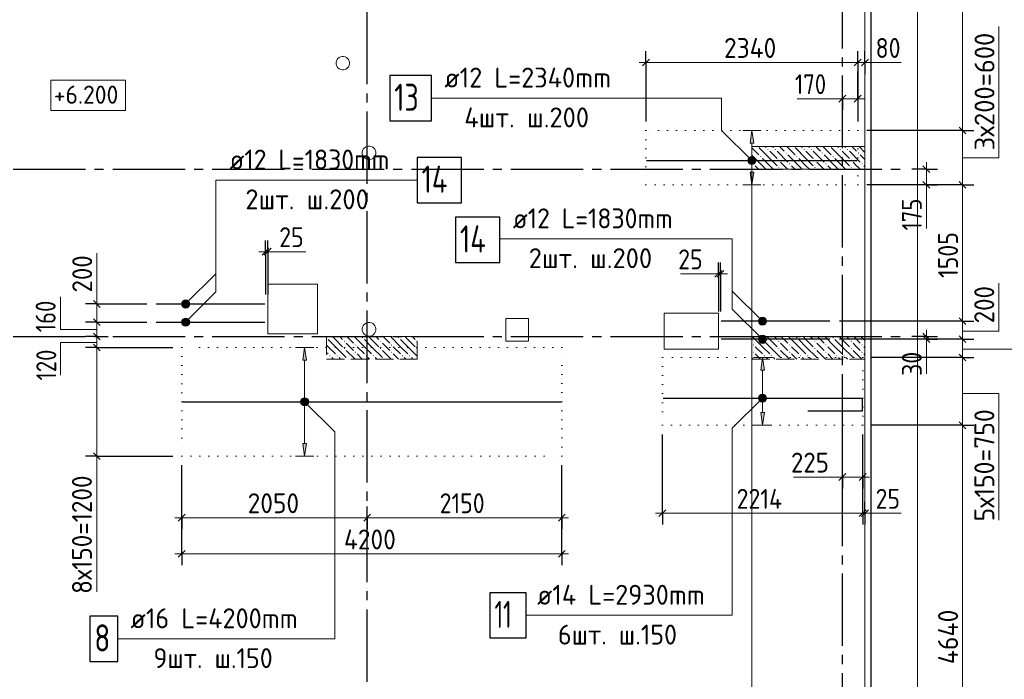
# Model space of a CAD drawing. Header units: millimetres. Extents: x 0 to 42000, y -76 to 29700.
# Tile 4 of 7: x 15972 to 26853, y 10846 to 18132. Entities that reach past the tile are written whole.
import ezdxf

# ---------------------------------------------------------------- set-up
doc = ezdxf.new("R2010")
doc.units = ezdxf.units.MM
for name, pattern in [('______2', [270, 200, -70]), ('______5', [1100, 800, -100, 100, -100]), ('______9', [100, 0, -100])]:
    doc.linetypes.add(name, pattern=pattern)
for name, color, linetype, lineweight in [('Standard', 7, 'Continuous', 25), ('ДОП Верх по Х', 7, 'Continuous', 18), ('ЖБ Перекрытие верхний уровень', 7, 'Continuous', 18), ('Общий01', 7, 'Continuous', 13), ('Позиционная метка номер позиции', 7, 'Continuous', 13), ('Примечания', 7, 'Continuous', 13), ('Размерная линия_ общее', 7, 'Continuous', 13)]:
    doc.layers.add(name, color=color, linetype=linetype, lineweight=lineweight)
doc.layers.add('ЖБ Пилон', color=7, linetype='______2', lineweight=13, true_color=0xa0a0a0)
doc.layers.add('Оси', color=7, linetype='______5', lineweight=13, true_color=0x656565)
doc.styles.add('ISOCPEUR', font='txt')

msp = doc.modelspace()

# ---------------------------------------------------------------- hatches: boundary and pattern name
at = {"layer": 'ДОП Верх по Х', "linetype": 'Continuous', "lineweight": 13, "transparency": 33554687}
for points in [[(24083, 16767), (24063, 16907), (24043, 16767)], [(19141, 14372), (19121, 14512), (19101, 14372)], [(24201, 14262), (24181, 14402), (24161, 14262)]]:
    msp.add_hatch(color=7, dxfattribs=at).paths.add_polyline_path(points)
for points in [[(24083, 16447), (24063, 16307), (24043, 16447)], [(24201, 13792), (24181, 13652), (24161, 13792)], [(19141, 13452), (19121, 13312), (19101, 13452)]]:
    msp.add_hatch(color=7, dxfattribs=at).paths.add_polyline_path(points, flags=16)
at = {"layer": 'ЖБ Пилон', "linetype": 'Continuous', "lineweight": 18, "transparency": 33554687}
for points in [[(24234, 16700), (24241, 16706), (24247, 16700), (24241, 16693)], [(24234, 16700), (24241, 16706), (24247, 16700), (24241, 16693)], [(24314, 16700), (24321, 16706), (24327, 16700), (24321, 16693)], [(24314, 16700), (24321, 16706), (24327, 16700), (24321, 16693)], [(24434, 16660), (24441, 16666), (24447, 16660), (24441, 16653)], [(24434, 16660), (24441, 16666), (24447, 16660), (24441, 16653)], [(24634, 16700), (24641, 16706), (24647, 16700), (24641, 16693)], [(24634, 16700), (24641, 16706), (24647, 16700), (24641, 16693)], [(24714, 16700), (24721, 16706), (24727, 16700), (24721, 16693)], [(24714, 16700), (24721, 16706), (24727, 16700), (24721, 16693)], [(24834, 16660), (24841, 16666), (24847, 16660), (24841, 16653)], [(24834, 16660), (24841, 16666), (24847, 16660), (24841, 16653)], [(25034, 16700), (25041, 16706), (25047, 16700), (25041, 16693)], [(25034, 16700), (25041, 16706), (25047, 16700), (25041, 16693)], [(25114, 16700), (25121, 16706), (25127, 16700), (25121, 16693)], [(25114, 16700), (25121, 16706), (25127, 16700), (25121, 16693)], [(25234, 16660), (25241, 16666), (25247, 16660), (25241, 16653)], [(25234, 16660), (25241, 16666), (25247, 16660), (25241, 16653)], [(24074, 16540), (24081, 16546), (24087, 16540), (24081, 16533)], [(24074, 16540), (24081, 16546), (24087, 16540), (24081, 16533)], [(24154, 16620), (24161, 16626), (24167, 16620), (24161, 16613)], [(24154, 16620), (24161, 16626), (24167, 16620), (24161, 16613)], [(24354, 16580), (24361, 16586), (24367, 16580), (24361, 16573)], [(24354, 16580), (24361, 16586), (24367, 16580), (24361, 16573)], [(24474, 16540), (24481, 16546), (24487, 16540), (24481, 16533)], [(24474, 16540), (24481, 16546), (24487, 16540), (24481, 16533)], [(24554, 16620), (24561, 16626), (24567, 16620), (24561, 16613)], [(24554, 16620), (24561, 16626), (24567, 16620), (24561, 16613)], [(24754, 16580), (24761, 16586), (24767, 16580), (24761, 16573)], [(24754, 16580), (24761, 16586), (24767, 16580), (24761, 16573)], [(24874, 16540), (24881, 16546), (24887, 16540), (24881, 16533)], [(24874, 16540), (24881, 16546), (24887, 16540), (24881, 16533)], [(24954, 16620), (24961, 16626), (24967, 16620), (24961, 16613)], [(24954, 16620), (24961, 16626), (24967, 16620), (24961, 16613)], [(25154, 16580), (25161, 16586), (25167, 16580), (25161, 16573)], [(25154, 16580), (25161, 16586), (25167, 16580), (25161, 16573)], [(25274, 16540), (25281, 16546), (25287, 16540), (25281, 16533)], [(25274, 16540), (25281, 16546), (25287, 16540), (25281, 16533)], [(24354, 16500), (24361, 16506), (24367, 16500), (24361, 16493)], [(24354, 16500), (24361, 16506), (24367, 16500), (24361, 16493)], [(24754, 16500), (24761, 16506), (24767, 16500), (24761, 16493)], [(24754, 16500), (24761, 16506), (24767, 16500), (24761, 16493)], [(25154, 16500), (25161, 16506), (25167, 16500), (25161, 16493)], [(25154, 16500), (25161, 16506), (25167, 16500), (25161, 16493)], [(19363, 14624), (19367, 14620), (19363, 14615)], [(19554, 14580), (19561, 14586), (19567, 14580), (19561, 14573)], [(19754, 14620), (19761, 14626), (19767, 14620), (19761, 14613)], [(19954, 14580), (19961, 14586), (19967, 14580), (19961, 14573)], [(20154, 14620), (20161, 14626), (20167, 14620), (20161, 14613)], [(20354, 14580), (20361, 14586), (20363, 14584), (20363, 14575), (20361, 14573)], [(24154, 14620), (24161, 14626), (24167, 14620), (24161, 14613)], [(24154, 14620), (24161, 14626), (24167, 14620), (24161, 14613)], [(24354, 14580), (24361, 14586), (24367, 14580), (24361, 14573)], [(24354, 14580), (24361, 14586), (24367, 14580), (24361, 14573)], [(24554, 14620), (24561, 14626), (24567, 14620), (24561, 14613)], [(24554, 14620), (24561, 14626), (24567, 14620), (24561, 14613)], [(24754, 14580), (24761, 14586), (24767, 14580), (24761, 14573)], [(24754, 14580), (24761, 14586), (24767, 14580), (24761, 14573)], [(24954, 14620), (24961, 14626), (24967, 14620), (24961, 14613)], [(24954, 14620), (24961, 14626), (24967, 14620), (24961, 14613)], [(25154, 14580), (25161, 14586), (25167, 14580), (25161, 14573)], [(25154, 14580), (25161, 14586), (25167, 14580), (25161, 14573)], [(19554, 14500), (19561, 14506), (19567, 14500), (19561, 14493)], [(19674, 14540), (19681, 14546), (19687, 14540), (19681, 14533)], [(19954, 14500), (19961, 14506), (19967, 14500), (19961, 14493)], [(20074, 14540), (20081, 14546), (20087, 14540), (20081, 14533)], [(20354, 14500), (20361, 14506), (20363, 14504), (20363, 14495), (20361, 14493)], [(24074, 14540), (24081, 14546), (24087, 14540), (24081, 14533)], [(24074, 14540), (24081, 14546), (24087, 14540), (24081, 14533)], [(24354, 14500), (24361, 14506), (24367, 14500), (24361, 14493)], [(24354, 14500), (24361, 14506), (24367, 14500), (24361, 14493)], [(24474, 14540), (24481, 14546), (24487, 14540), (24481, 14533)], [(24474, 14540), (24481, 14546), (24487, 14540), (24481, 14533)], [(24754, 14500), (24761, 14506), (24767, 14500), (24761, 14493)], [(24754, 14500), (24761, 14506), (24767, 14500), (24761, 14493)], [(24874, 14540), (24881, 14546), (24887, 14540), (24881, 14533)], [(24874, 14540), (24881, 14546), (24887, 14540), (24881, 14533)], [(25154, 14500), (25161, 14506), (25167, 14500), (25161, 14493)], [(25154, 14500), (25161, 14506), (25167, 14500), (25161, 14493)], [(25274, 14540), (25281, 14546), (25287, 14540), (25281, 14533)], [(25274, 14540), (25281, 14546), (25287, 14540), (25281, 14533)], [(19394, 14420), (19401, 14426), (19407, 14420), (19401, 14413)], [(19474, 14420), (19481, 14426), (19487, 14420), (19481, 14413)], [(19597, 14382), (19601, 14386), (19605, 14382)], [(19674, 14460), (19681, 14466), (19687, 14460), (19681, 14453)], [(19794, 14420), (19801, 14426), (19807, 14420), (19801, 14413)], [(19874, 14420), (19881, 14426), (19887, 14420), (19881, 14413)], [(19997, 14382), (20001, 14386), (20005, 14382)], [(20074, 14460), (20081, 14466), (20087, 14460), (20081, 14453)], [(20194, 14420), (20201, 14426), (20207, 14420), (20201, 14413)], [(20274, 14420), (20281, 14426), (20287, 14420), (20281, 14413)], [(24074, 14460), (24081, 14466), (24087, 14460), (24081, 14453)], [(24074, 14460), (24081, 14466), (24087, 14460), (24081, 14453)], [(24194, 14420), (24201, 14426), (24207, 14420), (24201, 14413)], [(24194, 14420), (24201, 14426), (24207, 14420), (24201, 14413)], [(24274, 14420), (24281, 14426), (24287, 14420), (24281, 14413)], [(24274, 14420), (24281, 14426), (24287, 14420), (24281, 14413)], [(24397, 14382), (24401, 14386), (24405, 14382)], [(24397, 14382), (24401, 14386), (24405, 14382)], [(24474, 14460), (24481, 14466), (24487, 14460), (24481, 14453)], [(24474, 14460), (24481, 14466), (24487, 14460), (24481, 14453)], [(24594, 14420), (24601, 14426), (24607, 14420), (24601, 14413)], [(24594, 14420), (24601, 14426), (24607, 14420), (24601, 14413)], [(24674, 14420), (24681, 14426), (24687, 14420), (24681, 14413)], [(24674, 14420), (24681, 14426), (24687, 14420), (24681, 14413)], [(24797, 14382), (24801, 14386), (24805, 14382)], [(24797, 14382), (24801, 14386), (24805, 14382)], [(24874, 14460), (24881, 14466), (24887, 14460), (24881, 14453)], [(24874, 14460), (24881, 14466), (24887, 14460), (24881, 14453)], [(24994, 14420), (25001, 14426), (25007, 14420), (25001, 14413)], [(24994, 14420), (25001, 14426), (25007, 14420), (25001, 14413)], [(25074, 14420), (25081, 14426), (25087, 14420), (25081, 14413)], [(25074, 14420), (25081, 14426), (25087, 14420), (25081, 14413)], [(25197, 14382), (25201, 14386), (25205, 14382)], [(25197, 14382), (25201, 14386), (25205, 14382)], [(25274, 14460), (25281, 14466), (25287, 14460), (25281, 14453)], [(25274, 14460), (25281, 14466), (25287, 14460), (25281, 14453)]]:
    msp.add_hatch(color=7, dxfattribs=at).paths.add_polyline_path(points, flags=16)
at = {"layer": 'Позиционная метка номер позиции', "linetype": 'Continuous', "lineweight": 13, "transparency": 33554687}
for points in [[(24031, 16545), (24074, 16620), (24019, 16566)], [(24019, 16566), (24074, 16620), (24051, 16620)], [(24019, 16566), (24051, 16620), (24019, 16588)], [(24019, 16588), (24051, 16620), (24031, 16609)], [(24031, 16545), (24095, 16609), (24074, 16620)], [(24051, 16534), (24095, 16609), (24031, 16545)], [(24051, 16534), (24106, 16588), (24095, 16609)], [(24074, 16534), (24106, 16588), (24051, 16534)], [(24074, 16534), (24106, 16566), (24106, 16588)], [(24106, 16566), (24074, 16534), (24095, 16545)], [(17763, 15003), (17838, 14960), (17774, 15024)], [(17774, 15024), (17849, 14981), (17794, 15035)], [(17774, 15024), (17838, 14960), (17849, 14981)], [(17794, 15035), (17849, 14981), (17849, 15003)], [(17794, 15035), (17849, 15003), (17817, 15035)], [(17817, 15035), (17849, 15003), (17838, 15024)], [(17763, 14981), (17817, 14949), (17763, 15003)], [(17763, 15003), (17817, 14949), (17838, 14960)], [(17794, 14949), (17763, 14981), (17774, 14960)], [(17763, 14981), (17794, 14949), (17817, 14949)], [(17763, 14803), (17838, 14760), (17774, 14824)], [(17763, 14781), (17817, 14749), (17763, 14803)], [(17763, 14803), (17817, 14749), (17838, 14760)], [(17774, 14824), (17849, 14781), (17794, 14835)], [(17774, 14824), (17838, 14760), (17849, 14781)], [(17794, 14835), (17849, 14781), (17849, 14803)], [(17794, 14835), (17849, 14803), (17817, 14835)], [(17817, 14835), (17849, 14803), (17838, 14824)], [(24149, 14770), (24192, 14845), (24137, 14791)], [(24137, 14791), (24192, 14845), (24169, 14845)], [(24137, 14791), (24169, 14845), (24137, 14813)], [(24137, 14813), (24169, 14845), (24149, 14834)], [(24149, 14770), (24213, 14834), (24192, 14845)], [(24169, 14759), (24213, 14834), (24149, 14770)], [(24169, 14759), (24224, 14813), (24213, 14834)], [(24192, 14759), (24224, 14813), (24169, 14759)], [(24192, 14759), (24224, 14791), (24224, 14813)], [(17794, 14749), (17763, 14781), (17774, 14760)], [(17763, 14781), (17794, 14749), (17817, 14749)], [(24224, 14791), (24192, 14759), (24213, 14770)], [(24149, 14570), (24192, 14645), (24137, 14591)], [(24137, 14591), (24192, 14645), (24169, 14645)], [(24137, 14591), (24169, 14645), (24137, 14613)], [(24137, 14613), (24169, 14645), (24149, 14634)], [(24149, 14570), (24213, 14634), (24192, 14645)], [(24169, 14559), (24213, 14634), (24149, 14570)], [(24169, 14559), (24224, 14613), (24213, 14634)], [(24192, 14559), (24224, 14613), (24169, 14559)], [(24192, 14559), (24224, 14591), (24224, 14613)], [(24224, 14591), (24192, 14559), (24213, 14570)], [(19078, 13923), (19110, 13955), (19089, 13944)], [(19110, 13955), (19078, 13923), (19078, 13901)], [(19110, 13955), (19078, 13901), (19132, 13955)], [(19132, 13955), (19078, 13901), (19089, 13880)], [(19132, 13955), (19089, 13880), (19153, 13944)], [(19153, 13944), (19089, 13880), (19110, 13869)], [(19153, 13944), (19110, 13869), (19164, 13923)], [(24213, 13920), (24149, 13984), (24137, 13963)], [(24213, 13920), (24137, 13963), (24192, 13909)], [(24192, 13909), (24137, 13963), (24137, 13941)], [(24192, 13909), (24137, 13941), (24169, 13909)], [(24169, 13909), (24137, 13941), (24149, 13920)], [(24224, 13941), (24169, 13995), (24149, 13984)], [(24224, 13941), (24149, 13984), (24213, 13920)], [(24224, 13963), (24192, 13995), (24169, 13995)], [(24224, 13963), (24169, 13995), (24224, 13941)], [(24192, 13995), (24224, 13963), (24213, 13984)], [(19164, 13923), (19110, 13869), (19132, 13869)], [(19164, 13923), (19132, 13869), (19164, 13901)], [(19164, 13901), (19132, 13869), (19153, 13880)]]:
    msp.add_hatch(color=7, dxfattribs=at).paths.add_polyline_path(points)

# ---------------------------------------------------------------- linework, layer by layer
at = {"layer": 'Standard', "color": 254, "linetype": 'Continuous', "lineweight": 25, "true_color": 0xc4c4ff, "transparency": 33554687}
msp.add_lwpolyline([(6738, 7246), (25382, 7246), (25382, 25718), (6738, 25718), (6738, 7246)], dxfattribs=at)
at = {"layer": 'Standard', "color": 7, "linetype": 'Continuous', "lineweight": 13, "transparency": 33554687}
for points in [[(25893, 25732), (6813, 25732), (6813, 7232), (25893, 7232), (25893, 25732)], [(6813, 7232), (25313, 7232), (25313, 25732), (6813, 25732), (6813, 7232)], [(24063, 7232), (25313, 7232), (25313, 16732), (24063, 16732), (24063, 7232)]]:
    msp.add_lwpolyline(points, dxfattribs=at)
at = {"layer": 'ДОП Верх по Х', "color": 251, "linetype": 'Continuous', "lineweight": 13, "true_color": 0x494949, "transparency": 33554687}
for p, q in [((24063, 16907), (23963, 16907)), ((24063, 16907), (24043, 16767)), ((24083, 16767), (24063, 16907)), ((24063, 16907), (24163, 16907)), ((24063, 16907), (24063, 16907)), ((24043, 16767), (24083, 16767)), ((24063, 16447), (24063, 16767)), ((24063, 16307), (24043, 16447)), ((24043, 16447), (24083, 16447)), ((24083, 16447), (24063, 16307)), ((24063, 16307), (23963, 16307)), ((24063, 16307), (24163, 16307)), ((24063, 16307), (24063, 16307)), ((19121, 14512), (19021, 14512)), ((19121, 14512), (19101, 14372)), ((19141, 14372), (19121, 14512)), ((19121, 14512), (19221, 14512)), ((19121, 14512), (19121, 14512)), ((19101, 14372), (19141, 14372)), ((19121, 13452), (19121, 14372)), ((24181, 14402), (24081, 14402)), ((24181, 14402), (24161, 14262)), ((24201, 14262), (24181, 14402)), ((24181, 14402), (24281, 14402)), ((24181, 14402), (24181, 14402)), ((24161, 14262), (24201, 14262)), ((24181, 13792), (24181, 14262)), ((24181, 13652), (24161, 13792)), ((24161, 13792), (24201, 13792)), ((24201, 13792), (24181, 13652)), ((24181, 13652), (24081, 13652)), ((24181, 13652), (24281, 13652)), ((24181, 13652), (24181, 13652)), ((19121, 13312), (19101, 13452)), ((19101, 13452), (19141, 13452)), ((19141, 13452), (19121, 13312)), ((19121, 13312), (19021, 13312)), ((19121, 13312), (19221, 13312)), ((19121, 13312), (19121, 13312))]:
    msp.add_line(p, q, dxfattribs=at)
at = {"layer": 'ДОП Верх по Х', "color": 7, "linetype": 'Continuous', "lineweight": 25, "transparency": 33554687}
for p, q in [((22899, 16577), (25227, 16577)), ((17482, 14992), (18682, 14992)), ((24924, 14802), (23724, 14802)), ((17482, 14792), (18682, 14792)), ((24924, 14602), (23724, 14602)), ((17771, 13912), (21955, 13912))]:
    msp.add_line(p, q, dxfattribs=at)
for points in [[(20061, 17016), (20521, 17016), (20521, 17516), (20061, 17516), (20061, 17016)], [(20363, 16111), (20853, 16111), (20853, 16611), (20363, 16611), (20363, 16111)], [(20787, 15451), (21277, 15451), (21277, 15951), (20787, 15951), (20787, 15451)], [(23081, 13952), (25281, 13952), (25281, 13808), (24681, 13808)], [(21169, 11303), (21569, 11303), (21569, 11803), (21169, 11803), (21169, 11303)], [(16747, 11043), (17057, 11043), (17057, 11543), (16747, 11543), (16747, 11043)]]:
    msp.add_lwpolyline(points, dxfattribs=at)
at = {"layer": 'ЖБ Перекрытие верхний уровень', "color": 7, "linetype": 'Continuous', "lineweight": 18, "transparency": 33554687}
msp.add_line((25313, 7232), (25313, 25732), dxfattribs=at)
at = {"layer": 'ЖБ Перекрытие верхний уровень', "color": 7, "linetype": 'Continuous', "lineweight": 13, "transparency": 33554687}
for p, q in [((19472, 17677), (19468, 17660)), ((19468, 17660), (19468, 17644)), ((19468, 17644), (19472, 17627)), ((19479, 17692), (19472, 17677)), ((19472, 17627), (19479, 17612)), ((19489, 17705), (19479, 17692)), ((19503, 17716), (19489, 17705)), ((19518, 17723), (19503, 17716)), ((19534, 17727), (19518, 17723)), ((19551, 17727), (19534, 17727)), ((19568, 17723), (19551, 17727)), ((19583, 17716), (19568, 17723)), ((19596, 17705), (19583, 17716)), ((19607, 17692), (19596, 17705)), ((19614, 17677), (19607, 17692)), ((19607, 17612), (19614, 17627)), ((19618, 17660), (19614, 17677)), ((19614, 17627), (19618, 17644)), ((19618, 17644), (19618, 17660)), ((19479, 17612), (19489, 17599)), ((19489, 17599), (19503, 17588)), ((19503, 17588), (19518, 17581)), ((19518, 17581), (19534, 17577)), ((19534, 17577), (19551, 17577)), ((19551, 17577), (19568, 17581)), ((19568, 17581), (19583, 17588)), ((19583, 17588), (19596, 17599)), ((19596, 17599), (19607, 17612)), ((19762, 16687), (19758, 16670)), ((19758, 16670), (19758, 16654)), ((19758, 16654), (19762, 16637)), ((19769, 16702), (19762, 16687)), ((19779, 16715), (19769, 16702)), ((19793, 16726), (19779, 16715)), ((19808, 16733), (19793, 16726)), ((19824, 16737), (19808, 16733)), ((19841, 16737), (19824, 16737)), ((19858, 16733), (19841, 16737)), ((19873, 16726), (19858, 16733)), ((19886, 16715), (19873, 16726)), ((19897, 16702), (19886, 16715)), ((19904, 16687), (19897, 16702)), ((19908, 16670), (19904, 16687)), ((19904, 16637), (19908, 16654)), ((19908, 16654), (19908, 16670)), ((19762, 16637), (19769, 16622)), ((19769, 16622), (19779, 16609)), ((19779, 16609), (19793, 16598)), ((19793, 16598), (19808, 16591)), ((19808, 16591), (19824, 16587)), ((19824, 16587), (19841, 16587)), ((19841, 16587), (19858, 16591)), ((19858, 16591), (19873, 16598)), ((19873, 16598), (19886, 16609)), ((19886, 16609), (19897, 16622)), ((19897, 16622), (19904, 16637)), ((19263, 15212), (18713, 15212)), ((18713, 15212), (18713, 14662)), ((19263, 14662), (19263, 15212)), ((21593, 14832), (21343, 14832)), ((21343, 14832), (21343, 14582)), ((21593, 14582), (21593, 14832)), ((23693, 14892), (23093, 14892)), ((23093, 14892), (23093, 14492)), ((23693, 14492), (23693, 14892)), ((19762, 14737), (19758, 14720)), ((19758, 14720), (19758, 14704)), ((19758, 14704), (19762, 14687)), ((19769, 14752), (19762, 14737)), ((19779, 14765), (19769, 14752)), ((19793, 14776), (19779, 14765)), ((19808, 14783), (19793, 14776)), ((19824, 14787), (19808, 14783)), ((19841, 14787), (19824, 14787)), ((19858, 14783), (19841, 14787)), ((19873, 14776), (19858, 14783)), ((19886, 14765), (19873, 14776)), ((19897, 14752), (19886, 14765)), ((19904, 14737), (19897, 14752)), ((19908, 14720), (19904, 14737)), ((19904, 14687), (19908, 14704)), ((19908, 14704), (19908, 14720)), ((18713, 14662), (19263, 14662)), ((19762, 14687), (19769, 14672)), ((19769, 14672), (19779, 14659)), ((19779, 14659), (19793, 14648)), ((19793, 14648), (19808, 14641)), ((19808, 14641), (19824, 14637)), ((19824, 14637), (19841, 14637)), ((19841, 14637), (19858, 14641)), ((19858, 14641), (19873, 14648)), ((19873, 14648), (19886, 14659)), ((19886, 14659), (19897, 14672)), ((19897, 14672), (19904, 14687)), ((21343, 14582), (21593, 14582)), ((23093, 14492), (23693, 14492))]:
    msp.add_line(p, q, dxfattribs=at)
at = {"layer": 'ЖБ Пилон', "color": 253, "linetype": '______2', "lineweight": 13, "true_color": 0xa0a0a0, "transparency": 33554687}
for p, q in [((24063, 16732), (24063, 16482)), ((25313, 16732), (24063, 16732)), ((24063, 16732), (24063, 16482)), ((25063, 16732), (24063, 16732)), ((25313, 16482), (25313, 16732)), ((24063, 16482), (25313, 16482)), ((24063, 16482), (25063, 16482)), ((19363, 14632), (19363, 14382)), ((20363, 14632), (19363, 14632)), ((20363, 14382), (20363, 14632)), ((24063, 14632), (24063, 14382)), ((25313, 14632), (24063, 14632)), ((24063, 14632), (24063, 14382)), ((25063, 14632), (24063, 14632)), ((25063, 14632), (25063, 14382)), ((25313, 14382), (25313, 14632)), ((19363, 14382), (20363, 14382)), ((24063, 14382), (25313, 14382)), ((24063, 14382), (25063, 14382))]:
    msp.add_line(p, q, dxfattribs=at)
at = {"layer": 'ЖБ Пилон', "color": 9, "linetype": 'Continuous', "lineweight": 18, "true_color": 0xc7c7c7, "transparency": 33554687}
for p, q in [((24063, 16717), (24141, 16640)), ((24063, 16717), (24141, 16640)), ((24261, 16600), (24141, 16720)), ((24261, 16600), (24141, 16720)), ((24208, 16732), (24221, 16720)), ((24208, 16732), (24221, 16720)), ((24261, 16680), (24341, 16600)), ((24261, 16680), (24341, 16600)), ((24301, 16720), (24288, 16732)), ((24301, 16720), (24288, 16732)), ((24341, 16680), (24461, 16560)), ((24341, 16680), (24461, 16560)), ((24368, 16732), (24421, 16680)), ((24368, 16732), (24421, 16680)), ((24448, 16732), (24541, 16640)), ((24448, 16732), (24541, 16640)), ((24661, 16600), (24541, 16720)), ((24661, 16600), (24541, 16720)), ((24608, 16732), (24621, 16720)), ((24608, 16732), (24621, 16720)), ((24661, 16680), (24741, 16600)), ((24661, 16680), (24741, 16600)), ((24701, 16720), (24688, 16732)), ((24701, 16720), (24688, 16732)), ((24741, 16680), (24861, 16560)), ((24741, 16680), (24861, 16560)), ((24768, 16732), (24821, 16680)), ((24768, 16732), (24821, 16680)), ((24848, 16732), (24941, 16640)), ((24848, 16732), (24941, 16640)), ((25061, 16600), (24941, 16720)), ((25061, 16600), (24941, 16720)), ((25008, 16732), (25021, 16720)), ((25008, 16732), (25021, 16720)), ((25061, 16680), (25141, 16600)), ((25061, 16680), (25141, 16600)), ((25101, 16720), (25088, 16732)), ((25101, 16720), (25088, 16732)), ((25141, 16680), (25261, 16560)), ((25141, 16680), (25261, 16560)), ((25168, 16732), (25221, 16680)), ((25168, 16732), (25221, 16680)), ((25248, 16732), (25313, 16667)), ((25248, 16732), (25313, 16667)), ((24181, 16520), (24063, 16637)), ((24181, 16520), (24063, 16637)), ((24181, 16600), (24261, 16520)), ((24181, 16600), (24261, 16520)), ((24261, 16600), (24341, 16520)), ((24261, 16600), (24341, 16520)), ((24421, 16520), (24381, 16560)), ((24421, 16520), (24381, 16560)), ((24581, 16520), (24461, 16640)), ((24581, 16520), (24461, 16640)), ((24581, 16600), (24661, 16520)), ((24581, 16600), (24661, 16520)), ((24661, 16600), (24741, 16520)), ((24661, 16600), (24741, 16520)), ((24821, 16520), (24781, 16560)), ((24821, 16520), (24781, 16560)), ((24981, 16520), (24861, 16640)), ((24981, 16520), (24861, 16640)), ((24981, 16600), (25061, 16520)), ((24981, 16600), (25061, 16520)), ((25061, 16600), (25141, 16520)), ((25061, 16600), (25141, 16520)), ((25221, 16520), (25181, 16560)), ((25221, 16520), (25181, 16560)), ((25313, 16587), (25261, 16640)), ((25313, 16587), (25261, 16640)), ((24101, 16520), (24138, 16482)), ((24101, 16520), (24138, 16482)), ((24181, 16520), (24218, 16482)), ((24181, 16520), (24218, 16482)), ((24261, 16520), (24298, 16482)), ((24261, 16520), (24298, 16482)), ((24458, 16482), (24421, 16520)), ((24458, 16482), (24421, 16520)), ((24501, 16520), (24538, 16482)), ((24501, 16520), (24538, 16482)), ((24581, 16520), (24618, 16482)), ((24581, 16520), (24618, 16482)), ((24661, 16520), (24698, 16482)), ((24661, 16520), (24698, 16482)), ((24858, 16482), (24821, 16520)), ((24858, 16482), (24821, 16520)), ((24901, 16520), (24938, 16482)), ((24901, 16520), (24938, 16482)), ((24981, 16520), (25018, 16482)), ((24981, 16520), (25018, 16482)), ((25061, 16520), (25098, 16482)), ((25061, 16520), (25098, 16482)), ((25258, 16482), (25221, 16520)), ((25258, 16482), (25221, 16520)), ((25301, 16520), (25313, 16507)), ((25301, 16520), (25313, 16507)), ((19381, 14600), (19461, 14520)), ((19461, 14600), (19428, 14632)), ((19461, 14600), (19541, 14520)), ((19508, 14632), (19541, 14600)), ((19588, 14632), (19661, 14560)), ((19781, 14520), (19668, 14632)), ((19781, 14600), (19861, 14520)), ((19861, 14600), (19828, 14632)), ((19861, 14600), (19941, 14520)), ((19908, 14632), (19941, 14600)), ((19988, 14632), (20061, 14560)), ((20181, 14520), (20068, 14632)), ((20181, 14600), (20261, 14520)), ((20261, 14600), (20228, 14632)), ((20261, 14600), (20341, 14520)), ((20308, 14632), (20341, 14600)), ((24181, 14520), (24068, 14632)), ((24181, 14520), (24068, 14632)), ((24181, 14600), (24261, 14520)), ((24181, 14600), (24261, 14520)), ((24261, 14600), (24228, 14632)), ((24261, 14600), (24228, 14632)), ((24261, 14600), (24341, 14520)), ((24261, 14600), (24341, 14520)), ((24308, 14632), (24341, 14600)), ((24308, 14632), (24341, 14600)), ((24388, 14632), (24461, 14560)), ((24388, 14632), (24461, 14560)), ((24581, 14520), (24468, 14632)), ((24581, 14520), (24468, 14632)), ((24581, 14600), (24661, 14520)), ((24581, 14600), (24661, 14520)), ((24661, 14600), (24628, 14632)), ((24661, 14600), (24628, 14632)), ((24661, 14600), (24741, 14520)), ((24661, 14600), (24741, 14520)), ((24708, 14632), (24741, 14600)), ((24708, 14632), (24741, 14600)), ((24788, 14632), (24861, 14560)), ((24788, 14632), (24861, 14560)), ((24981, 14520), (24868, 14632)), ((24981, 14520), (24868, 14632)), ((24981, 14600), (25061, 14520)), ((24981, 14600), (25061, 14520)), ((25061, 14600), (25028, 14632)), ((25061, 14600), (25028, 14632)), ((25061, 14600), (25141, 14520)), ((25061, 14600), (25141, 14520)), ((25108, 14632), (25141, 14600)), ((25108, 14632), (25141, 14600)), ((25188, 14632), (25261, 14560)), ((25188, 14632), (25261, 14560)), ((25313, 14587), (25268, 14632)), ((25313, 14587), (25268, 14632)), ((19381, 14520), (19363, 14537)), ((19381, 14520), (19461, 14440)), ((19461, 14520), (19581, 14400)), ((19621, 14520), (19581, 14560)), ((19581, 14480), (19678, 14382)), ((19661, 14480), (19621, 14520)), ((19701, 14520), (19781, 14440)), ((19781, 14520), (19861, 14440)), ((19861, 14520), (19981, 14400)), ((20021, 14520), (19981, 14560)), ((19981, 14480), (20078, 14382)), ((20061, 14480), (20021, 14520)), ((20101, 14520), (20181, 14440)), ((20181, 14520), (20261, 14440)), ((20261, 14520), (20363, 14417)), ((24101, 14520), (24181, 14440)), ((24101, 14520), (24181, 14440)), ((24181, 14520), (24261, 14440)), ((24181, 14520), (24261, 14440)), ((24261, 14520), (24381, 14400)), ((24261, 14520), (24381, 14400)), ((24421, 14520), (24381, 14560)), ((24421, 14520), (24381, 14560)), ((24381, 14480), (24478, 14382)), ((24381, 14480), (24478, 14382)), ((24461, 14480), (24421, 14520)), ((24461, 14480), (24421, 14520)), ((24501, 14520), (24581, 14440)), ((24501, 14520), (24581, 14440)), ((24581, 14520), (24661, 14440)), ((24581, 14520), (24661, 14440)), ((24661, 14520), (24781, 14400)), ((24661, 14520), (24781, 14400)), ((24821, 14520), (24781, 14560)), ((24821, 14520), (24781, 14560)), ((24781, 14480), (24878, 14382)), ((24781, 14480), (24878, 14382)), ((24861, 14480), (24821, 14520)), ((24861, 14480), (24821, 14520)), ((24901, 14520), (24981, 14440)), ((24901, 14520), (24981, 14440)), ((24981, 14520), (25061, 14440)), ((24981, 14520), (25061, 14440)), ((25061, 14520), (25181, 14400)), ((25061, 14520), (25181, 14400)), ((25221, 14520), (25181, 14560)), ((25221, 14520), (25181, 14560)), ((25181, 14480), (25278, 14382)), ((25181, 14480), (25278, 14382)), ((25261, 14480), (25221, 14520)), ((25261, 14480), (25221, 14520)), ((25301, 14520), (25313, 14507)), ((25301, 14520), (25313, 14507)), ((19363, 14457), (19381, 14440)), ((19438, 14382), (19421, 14400)), ((19501, 14400), (19518, 14382)), ((19701, 14440), (19758, 14382)), ((19838, 14382), (19821, 14400)), ((19901, 14400), (19918, 14382)), ((20101, 14440), (20158, 14382)), ((20238, 14382), (20221, 14400)), ((20301, 14400), (20318, 14382)), ((24063, 14397), (24078, 14382)), ((24063, 14397), (24078, 14382)), ((24101, 14440), (24158, 14382)), ((24101, 14440), (24158, 14382)), ((24238, 14382), (24221, 14400)), ((24238, 14382), (24221, 14400)), ((24301, 14400), (24318, 14382)), ((24301, 14400), (24318, 14382)), ((24501, 14440), (24558, 14382)), ((24501, 14440), (24558, 14382)), ((24638, 14382), (24621, 14400)), ((24638, 14382), (24621, 14400)), ((24701, 14400), (24718, 14382)), ((24701, 14400), (24718, 14382)), ((24901, 14440), (24958, 14382)), ((24901, 14440), (24958, 14382)), ((25038, 14382), (25021, 14400)), ((25038, 14382), (25021, 14400)), ((25101, 14400), (25118, 14382)), ((25101, 14400), (25118, 14382)), ((25301, 14440), (25313, 14427)), ((25301, 14440), (25313, 14427))]:
    msp.add_line(p, q, dxfattribs=at)
at = {"layer": 'Общий01', "color": 7, "linetype": 'Continuous', "lineweight": 18, "transparency": 33554687}
msp.add_lwpolyline([(16316, 17131), (17142, 17131), (17142, 17464), (16316, 17464), (16316, 17131)], dxfattribs=at)
at = {"layer": 'Оси', "color": 8, "linetype": '______5', "lineweight": -3, "transparency": 33554687}
for p, q in [((19813, 4219), (19813, 26505)), ((25063, 6815), (25063, 26505)), ((3800, 16482), (25730, 16482)), ((3800, 14632), (25730, 14632))]:
    msp.add_line(p, q, dxfattribs=at)
at = {"layer": 'Позиционная метка номер позиции', "color": 251, "linetype": 'Continuous', "lineweight": 13, "true_color": 0x656565, "transparency": 33554687}
for p, q in [((25313, 17660), (25713, 17660)), ((25063, 17260), (24563, 17260)), ((25991, 16307), (25991, 15827)), ((18713, 15570), (19133, 15570)), ((16823, 14992), (16823, 15552)), ((23273, 15325), (23693, 15325)), ((25991, 14602), (25991, 14222)), ((16823, 13312), (16823, 11812)), ((25063, 13080), (24523, 13080)), ((25313, 12680), (25713, 12680))]:
    msp.add_line(p, q, dxfattribs=at)
at = {"layer": 'Позиционная метка номер позиции', "color": 7, "linetype": 'Continuous', "lineweight": 13, "transparency": 33554687}
for p, q in [((24031, 16609), (24031, 16609)), ((24031, 16545), (24031, 16545)), ((24095, 16609), (24095, 16609)), ((24095, 16545), (24095, 16545)), ((17806, 14992), (18139, 15325)), ((24181, 14802), (23847, 15135)), ((17774, 15024), (17774, 15024)), ((17838, 15024), (17838, 15024)), ((17774, 14960), (17774, 14960)), ((17838, 14960), (17838, 14960)), ((17774, 14824), (17774, 14824)), ((17838, 14824), (17838, 14824)), ((24149, 14834), (24149, 14834)), ((24213, 14834), (24213, 14834)), ((17774, 14760), (17774, 14760)), ((17838, 14760), (17838, 14760)), ((24149, 14770), (24149, 14770)), ((24213, 14770), (24213, 14770)), ((24149, 14634), (24149, 14634)), ((24213, 14634), (24213, 14634)), ((24149, 14570), (24149, 14570)), ((24213, 14570), (24213, 14570)), ((19089, 13944), (19089, 13944)), ((19153, 13944), (19153, 13944)), ((24149, 13984), (24149, 13984)), ((24213, 13984), (24213, 13984)), ((19089, 13880), (19089, 13880)), ((19153, 13880), (19153, 13880)), ((24149, 13920), (24149, 13920)), ((24213, 13920), (24213, 13920))]:
    msp.add_line(p, q, dxfattribs=at)
at = {"layer": 'Позиционная метка номер позиции', "color": 251, "linetype": 'Continuous', "lineweight": 13, "true_color": 0x656565, "transparency": 33554687}
for points in [[(26391, 16607), (26791, 16607), (26791, 18057)], [(26391, 14693), (26791, 14693), (26791, 15223)], [(16823, 14710), (16423, 14710), (16423, 15070)], [(26391, 14493), (27191, 14493), (27191, 15023)], [(16823, 14567), (16423, 14567), (16423, 14207)], [(26391, 14005), (26791, 14005), (26791, 12605)]]:
    msp.add_lwpolyline(points, dxfattribs=at)
at = {"layer": 'Позиционная метка номер позиции', "color": 7, "linetype": 'Continuous', "lineweight": 13, "transparency": 33554687}
for points in [[(24063, 16577), (23729, 16910), (23729, 17266), (20526, 17266)], [(17806, 14792), (18139, 15125), (18139, 16361), (20363, 16361)], [(24181, 14602), (23847, 14935), (23847, 15711), (21277, 15711)], [(24181, 13952), (23847, 13619), (23847, 11553), (21569, 11553)], [(19121, 13912), (19454, 13579), (19454, 11293), (17057, 11293)]]:
    msp.add_lwpolyline(points, dxfattribs=at)
for centre in [(24063, 16577), (17806, 14992), (17806, 14792), (24181, 14802), (24181, 14602), (19121, 13912), (24181, 13952)]:
    msp.add_circle(centre, 45, dxfattribs=at)
at = {"layer": 'Примечания', "color": 7, "linetype": '______9', "lineweight": 13, "transparency": 33554687}
for p, q in [((22893, 16907), (22893, 16307)), ((25233, 16907), (22893, 16907)), ((25233, 16307), (25233, 16907)), ((22893, 16307), (25233, 16307)), ((17763, 14512), (17763, 13312)), ((21963, 14512), (17763, 14512)), ((21963, 13312), (21963, 14512)), ((23074, 14402), (23074, 13652)), ((25288, 14402), (23074, 14402)), ((25288, 13652), (25288, 14402)), ((23074, 13652), (25288, 13652)), ((17763, 13312), (21963, 13312))]:
    msp.add_line(p, q, dxfattribs=at)
at = {"layer": 'Размерная линия_ общее', "color": 251, "linetype": 'Continuous', "lineweight": 13, "true_color": 0x656565, "transparency": 33554687}
for p, q in [((26391, 21392), (26391, 16907)), ((22893, 17660), (22818, 17660)), ((22893, 17660), (25233, 17660)), ((25233, 17660), (25313, 17660)), ((25313, 17660), (25388, 17660)), ((25063, 17260), (24988, 17260)), ((25233, 17260), (25063, 17260)), ((25233, 17260), (25308, 17260)), ((26391, 16907), (26391, 16307)), ((25991, 16482), (25991, 16557)), ((25991, 16482), (25991, 16307)), ((25991, 16307), (25991, 16232)), ((26391, 16307), (26391, 14802)), ((18688, 15570), (18613, 15570)), ((18688, 15570), (18713, 15570)), ((18713, 15570), (18788, 15570)), ((23693, 15325), (23618, 15325)), ((23718, 15325), (23693, 15325)), ((23718, 15325), (23793, 15325)), ((16823, 14992), (16823, 15067)), ((16823, 14992), (16823, 14792)), ((26391, 14802), (26391, 14602)), ((16823, 14792), (16823, 14632)), ((25991, 14632), (25991, 14707)), ((16823, 14632), (16823, 14512)), ((25991, 14632), (25991, 14602)), ((25991, 14602), (25991, 14527)), ((26391, 14602), (26391, 14402)), ((16823, 14512), (16823, 13312)), ((26391, 14402), (26391, 13652)), ((26391, 13652), (26391, 9012)), ((16823, 13312), (16823, 13237)), ((25063, 13080), (24988, 13080)), ((25288, 13080), (25063, 13080)), ((25288, 13080), (25363, 13080)), ((17763, 12631), (17688, 12631)), ((17763, 12631), (19813, 12631)), ((19813, 12631), (21963, 12631)), ((21963, 12631), (22038, 12631)), ((23074, 12680), (22999, 12680)), ((23074, 12680), (25288, 12680)), ((25288, 12680), (25313, 12680)), ((25313, 12680), (25388, 12680)), ((17763, 12231), (17688, 12231)), ((17763, 12231), (21963, 12231)), ((21963, 12231), (22038, 12231))]:
    msp.add_line(p, q, dxfattribs=at)
at = {"layer": 'Размерная линия_ общее', "color": 251, "linetype": 'Continuous', "lineweight": -3, "true_color": 0x656565, "transparency": 33554687}
for p, q in [((22893, 17660), (22893, 17785)), ((25233, 17660), (25233, 17785)), ((25313, 17660), (25313, 17785)), ((22893, 17660), (22893, 17535)), ((22893, 17660), (22893, 17007)), ((25233, 17660), (25233, 17535)), ((25233, 17660), (25233, 17007)), ((25313, 17660), (25313, 17535)), ((25313, 17660), (25313, 17532)), ((25233, 17260), (25233, 17560)), ((25063, 17260), (25063, 17385)), ((25233, 17260), (25233, 17385)), ((25063, 17260), (25063, 17135)), ((25063, 17260), (25063, 17260)), ((25233, 17260), (25233, 17135)), ((26391, 16907), (26266, 16907)), ((26391, 16907), (26516, 16907)), ((25991, 16482), (25830, 16482)), ((25991, 16482), (25866, 16482)), ((25991, 16482), (26116, 16482)), ((25991, 16307), (25830, 16307)), ((25991, 16307), (25866, 16307)), ((25991, 16307), (26116, 16307)), ((26391, 16307), (26266, 16307)), ((26391, 16307), (26516, 16307)), ((18688, 15570), (18688, 15695)), ((18713, 15570), (18713, 15695)), ((18688, 15570), (18688, 15445)), ((18688, 15570), (18688, 15098)), ((18713, 15570), (18713, 15445)), ((18713, 15570), (18713, 15098)), ((23693, 15325), (23693, 15450)), ((23718, 15325), (23718, 15450)), ((23693, 15325), (23693, 15200)), ((23693, 15325), (23693, 14908)), ((23718, 15325), (23718, 15200)), ((23718, 15325), (23718, 14908)), ((16823, 14992), (16698, 14992)), ((16823, 14992), (16948, 14992)), ((16823, 14992), (17376, 14992)), ((26391, 14802), (26266, 14802)), ((26391, 14802), (26516, 14802)), ((16823, 14792), (16698, 14792)), ((16823, 14792), (16948, 14792)), ((16823, 14792), (17376, 14792)), ((16823, 14632), (16698, 14632)), ((16823, 14632), (16948, 14632)), ((16823, 14632), (16848, 14632)), ((25991, 14632), (25830, 14632)), ((25991, 14602), (25830, 14602)), ((25991, 14632), (25866, 14632)), ((25991, 14602), (25866, 14602)), ((25991, 14632), (26116, 14632)), ((25991, 14602), (26116, 14602)), ((26391, 14602), (26266, 14602)), ((26391, 14602), (26516, 14602)), ((16823, 14512), (16698, 14512)), ((16823, 14512), (16948, 14512)), ((16823, 14512), (17663, 14512)), ((26391, 14402), (26266, 14402)), ((26391, 14402), (26516, 14402)), ((26391, 13652), (26266, 13652)), ((26391, 13652), (26516, 13652)), ((23074, 12680), (23074, 13552)), ((25063, 13080), (25063, 13552)), ((25288, 13080), (25288, 13552)), ((16823, 13312), (16698, 13312)), ((16823, 13312), (16948, 13312)), ((16823, 13312), (17663, 13312)), ((17763, 12231), (17763, 13212)), ((17763, 12631), (17763, 13212)), ((21963, 12231), (21963, 13212)), ((21963, 12631), (21963, 13212)), ((25063, 13080), (25063, 13205)), ((25288, 13080), (25288, 13205)), ((25063, 13080), (25063, 12955)), ((25288, 13080), (25288, 12955)), ((17763, 12631), (17763, 12756)), ((19813, 12631), (19813, 12756)), ((21963, 12631), (21963, 12756)), ((23074, 12680), (23074, 12805)), ((25288, 12680), (25288, 12805)), ((25313, 12680), (25313, 12805)), ((17763, 12631), (17763, 12506)), ((19813, 12631), (19813, 12506)), ((21963, 12631), (21963, 12506)), ((23074, 12680), (23074, 12555)), ((25288, 12680), (25288, 12555)), ((25313, 12680), (25313, 12555)), ((25313, 12680), (25313, 12680)), ((17763, 12231), (17763, 12356)), ((21963, 12231), (21963, 12356)), ((17763, 12231), (17763, 12106)), ((21963, 12231), (21963, 12106))]:
    msp.add_line(p, q, dxfattribs=at)
at = {"layer": 'Размерная линия_ общее', "color": 251, "linetype": 'Continuous', "lineweight": 25, "true_color": 0x656565, "transparency": 33554687}
for p, q in [((22855, 17622), (22930, 17697)), ((25195, 17622), (25270, 17697)), ((25275, 17622), (25350, 17697)), ((25100, 17297), (25025, 17222)), ((25270, 17297), (25195, 17222)), ((26353, 16945), (26428, 16870)), ((25953, 16519), (26028, 16445)), ((25953, 16345), (26028, 16270)), ((26353, 16345), (26428, 16270)), ((18650, 15533), (18725, 15608)), ((18675, 15533), (18750, 15608)), ((23730, 15362), (23655, 15287)), ((23755, 15362), (23680, 15287)), ((16786, 15029), (16861, 14954)), ((16786, 14829), (16861, 14754)), ((26353, 14839), (26428, 14765)), ((16786, 14670), (16861, 14595)), ((25953, 14670), (26028, 14595)), ((25953, 14639), (26028, 14565)), ((26353, 14639), (26428, 14565)), ((16786, 14549), (16861, 14474)), ((26353, 14439), (26428, 14365)), ((26353, 13690), (26428, 13614)), ((16786, 13349), (16861, 13274)), ((25100, 13118), (25025, 13043)), ((25325, 13118), (25250, 13043)), ((17725, 12594), (17800, 12669)), ((19775, 12594), (19850, 12669)), ((21925, 12594), (22000, 12669)), ((23036, 12643), (23111, 12718)), ((25250, 12643), (25325, 12718)), ((25275, 12643), (25350, 12718)), ((17725, 12194), (17800, 12269)), ((21925, 12194), (22000, 12269))]:
    msp.add_line(p, q, dxfattribs=at)
at = {"layer": 'Размерная линия_ общее', "color": 251, "linetype": 'Continuous', "lineweight": -3, "true_color": 0x656565, "transparency": 33554687}
for points in [[(26391, 16907), (26374, 16907), (26374, 16907), (26374, 16907), (26374, 16907), (26374, 16907), (26374, 16907), (26374, 16907), (26374, 16907), (25333, 16907)], [(26391, 16307), (26374, 16307), (26374, 16307), (26374, 16307), (26374, 16307), (26374, 16307), (26374, 16307), (26374, 16307), (26374, 16307), (25333, 16307)], [(26391, 14802), (26374, 14802), (26374, 14802), (26374, 14802), (26374, 14802), (26374, 14802), (26374, 14802), (25030, 14802)], [(26391, 14602), (26374, 14602), (26374, 14602), (26374, 14602), (26374, 14602), (26374, 14602), (26374, 14602), (25030, 14602)], [(26391, 14402), (26374, 14402), (26374, 14402), (26374, 14402), (26374, 14402), (26374, 14402), (26374, 14402), (25388, 14402)], [(26391, 13652), (26374, 13652), (26374, 13652), (26374, 13652), (26374, 13652), (26374, 13652), (26374, 13652), (25388, 13652)], [(25288, 12680), (25288, 12697), (25288, 12697), (25288, 13552)], [(19813, 12631), (19813, 12648), (19813, 12648), (19813, 12659)]]:
    msp.add_lwpolyline(points, dxfattribs=at)

# ---------------------------------------------------------------- texts
at = {"layer": 'ДОП Верх по Х', "color": 7, "linetype": 'Continuous', "lineweight": 13, "transparency": 33554687, "attachment_point": 7, "style": 'ISOCPEUR'}
for s, insert, char_height, width in [('\\W0.96;ø12 L=2340mm ', (20665, 17383), 220, 2172.61), ('\\W0.75;13', (20111, 17126), 300, 472.29), ('\\W0.97;4шт. ш.200 ', (20885, 16943), 220, 1734.41), ('\\W0.94;ø12 L=1830mm ', (18290, 16478), 220, 2104.38), ('\\W0.76;14', (20413, 16221), 300, 504.55), ('\\W0.97;2шт. ш.200 ', (18466, 16038), 220, 1712.32), ('\\W0.94;ø12 L=1830mm ', (21421, 15828), 220, 2104.38), ('\\W0.76;14', (20837, 15561), 300, 504.56), ('\\W0.97;2шт. ш.200 ', (21597, 15388), 220, 1712.32), ('\\W0.96;ø14 L=2930mm ', (21689, 11670), 220, 2172.61), ('\\W0.63;11', (21219, 11413), 300, 393.75), ('\\W0.96;ø16 L=4200mm ', (17197, 11410), 220, 2172.6), ('\\W0.78;8', (16797, 11153), 300, 326.41), ('\\W0.95;6шт. ш.150 ', (21920, 11230), 220, 1665.53), ('\\W0.95;9шт. ш.150 ', (17450, 10970), 220, 1665.52)]:
    msp.add_mtext(s, dxfattribs=dict(at, insert=insert, char_height=char_height, width=width))
at = {"layer": 'Общий01', "color": 7, "linetype": 'Continuous', "lineweight": 18, "transparency": 33554687, "insert": (16349, 17204), "char_height": 200, "width": 854.28, "attachment_point": 7, "style": 'ISOCPEUR'}
msp.add_mtext('\\W0.95;+6.200', dxfattribs=at)
at = {"layer": 'Размерная линия_ общее', "color": 251, "linetype": 'Continuous', "lineweight": 25, "true_color": 0x656565, "transparency": 33554687, "char_height": 220, "attachment_point": 7, "rotation": 90, "style": 'ISOCPEUR'}
for s, insert, width in [('\\W0.97;3х200=600', (26744, 16689), 1491.42), ('\\W0.83;175', (25941, 15804), 508.56), ('\\W0.87;1505', (26341, 15280), 666.9), ('\\W0.91;200', (16773, 15119), 562), ('\\W0.91;200', (26741, 14779), 562), ('\\W0.83;160', (16369, 14680), 508.57), ('\\W0.83;120', (16376, 14147), 508.57), ('\\W0.87;30', (25941, 14198), 403.93), ('\\W0.94;5х150=750', (26742, 12590), 1444.18), ('\\W0.92;8х150=1200', (16770, 11790), 1551.79), ('\\W0.94;4640', (26341, 11013), 762.64)]:
    msp.add_mtext(s, dxfattribs=dict(at, insert=insert, width=width))
at = {"layer": 'Размерная линия_ общее', "color": 251, "linetype": 'Continuous', "lineweight": 25, "true_color": 0x656565, "transparency": 33554687, "char_height": 220, "attachment_point": 7, "style": 'ISOCPEUR'}
for s, insert, width in [('\\W0.93;2340', (23755, 17710), 740.39), ('\\W0.87;80', (25430, 17710), 403.92), ('\\W0.83;170', (24539, 17310), 508.57), ('\\W0.87;25', (18840, 15620), 403.93), ('\\W0.87;25', (23249, 15375), 403.93), ('\\W0.91;225', (24495, 13130), 561.98), ('\\W0.87;2214', (23895, 12730), 689.42), ('\\W0.87;25', (25430, 12730), 403.92), ('\\W0.93;2050', (18491, 12681), 718.09), ('\\W0.87;2150', (20613, 12681), 666.9), ('\\W0.93;4200', (19555, 12281), 740.39)]:
    msp.add_mtext(s, dxfattribs=dict(at, insert=insert, width=width))

doc.saveas('drawing.dxf')
